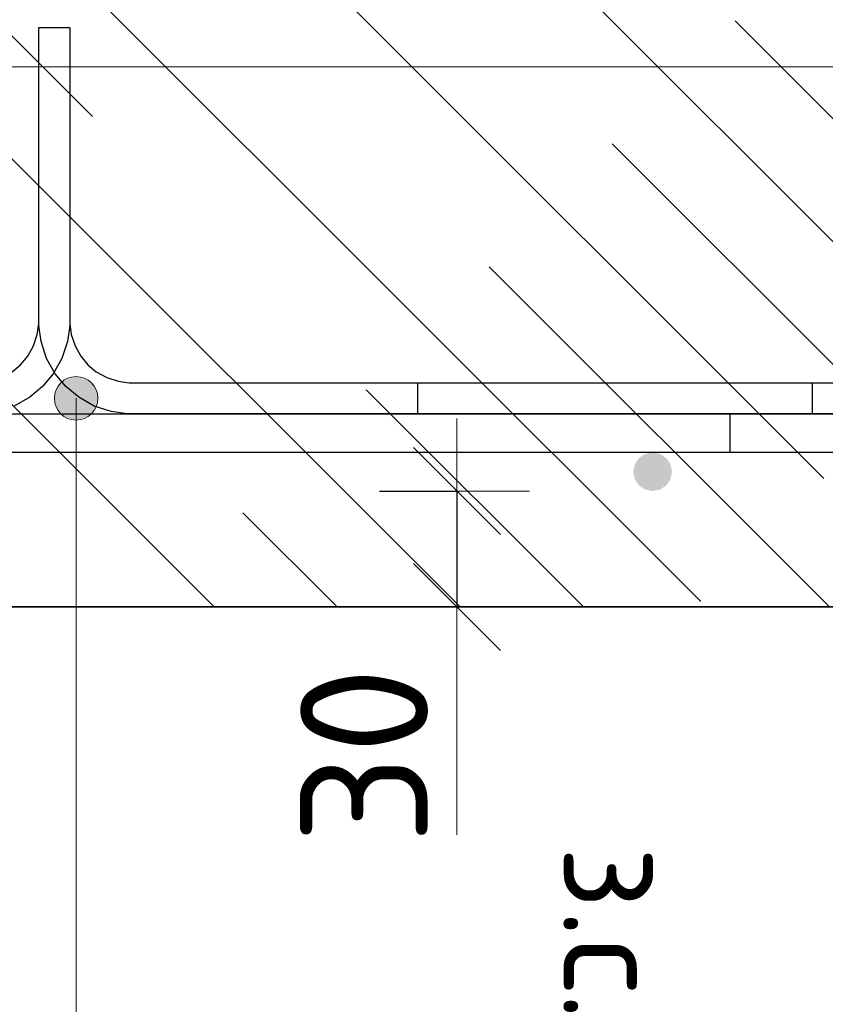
# Model space of a CAD drawing. Header units: metres. Extents: x -38 to 97, y -15 to 21.
# Tile 216 of 256: x 72.504 to 72.712, y 8.229 to 8.484. Entities that reach past the tile are written whole.
import ezdxf

# ---------------------------------------------------------------- set-up
doc = ezdxf.new("R2010")
doc.units = ezdxf.units.M
doc.header["$PDMODE"] = 65
for name, color, linetype, lineweight in [('XR$3$Арм. стержнями нижней зоны', 180, 'Continuous', 35), ('XR$3$Арм.стержн. Арматура края', 96, 'Continuous', 35), ('XR$3$Размерная линия_ общее', 7, 'Continuous', 13), ('XR$4$Арм. стержнями нижней зоны', 180, 'Continuous', 35), ('XR$4$Арм.стержн. Арматура края', 96, 'Continuous', 35), ('XR$4$Размерная линия_ общее', 7, 'Continuous', 13), ('XR$5$Арм. стержнями нижней зоны', 180, 'Continuous', 35), ('XR$5$Арм.стержн. Арматура края', 96, 'Continuous', 35), ('XR$5$Размерная линия_ общее', 7, 'Continuous', 13), ('XR$6$Текст_ примечание', 7, 'Continuous', 13)]:
    doc.layers.add(name, color=color, linetype=linetype, lineweight=lineweight)
for name, color, linetype, lineweight, true_color in [('XR$3$Арм.стержн. Фиксатор', 7, 'Continuous', 35, 0x501e0f), ('XR$4$Арм.стержн. Фиксатор', 7, 'Continuous', 35, 0x501e0f), ('XR$5$Арм.стержн. Фиксатор', 7, 'Continuous', 35, 0x501e0f)]:
    doc.layers.add(name, color=color, linetype=linetype, lineweight=lineweight, true_color=true_color)
doc.styles.add('ISOCPEUR', font='txt')
doc.dimstyles.new('DIMSTYLE_11', dxfattribs={"dimtxt": 0.033, "dimasz": 0.0375, "dimexe": 0, "dimexo": 0, "dimgap": 0.0165, "dimtad": 2, "dimdec": 0, "dimlfac": 1000, "dimrnd": 1, "dimzin": 12, "dimdsep": 46, "dimtxsty": 'ISOCPEUR', "dimblk1": 'ALL_ML_STRICH', "dimblk2": 'ALL_ML_STRICH', "dimsah": 1, "dimcen": 0, "dimclrd": 7, "dimclre": 256, "dimclrt": 7, "dimadec": 0, "dimazin": 0, "dimtfac": 1, "dimtdec": 0, "dimtix": 1, "dimtmove": 2, "dimatfit": 3, "dimfxl": 0, "dimtvp": 1.2, "dimtzin": 0, "dimlwd": 0, "dimlwe": -3, "dimarcsym": 0})
pattern_1 = [(135, (0, 0), (-0.031819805, -0.031819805), [0.4, -0.05, 0, -0.05]), (135, (-0.01591, -0.01591), (-0.031819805, -0.031819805), [0.8, -0.1, 0.1, -0.1])]

# ---------------------------------------------------------------- blocks, each defined once
blk = doc.blocks.new('ALL_ML_STRICH')
at = {"color": 0, "linetype": 'ByBlock', "lineweight": -2}
for p, q in [((0, -0.5), (0, 0.5)), ((-0.3, -0.3), (0.3, 0.3)), ((-1, 0), (0.5, 0))]:
    blk.add_line(p, q, dxfattribs=at)
blk = doc.blocks.new('*D138')
at = {"layer": 'DEFPOINTS', "color": 7, "linetype": 'Continuous', "lineweight": 13, "transparency": 33554687}
for p in [(72.5769, 8.36188), (72.61689, 8.36188), (72.5769, 8.33188)]:
    blk.add_point(p, dxfattribs=at)
at = {"layer": 'XR$3$Размерная линия_ общее', "color": 253, "linetype": 'Continuous', "lineweight": -2, "true_color": 0xa0a0a0, "transparency": 33554687}
for p, q in [((72.5969, 8.36188), (72.61689, 8.36188)), ((72.5969, 8.33188), (72.61689, 8.33188))]:
    blk.add_line(p, q, dxfattribs=at)
at = {"layer": 'XR$3$Размерная линия_ общее', "color": 7, "linetype": 'Continuous', "lineweight": -2, "transparency": 33554687}
blk.add_line((72.61689, 8.36188), (72.61689, 8.33188), dxfattribs=at)
at = {"layer": 'XR$3$Размерная линия_ общее', "color": 7, "linetype": 'Continuous', "lineweight": 13, "transparency": 33554687, "xscale": 0.0375, "yscale": 0.0375, "zscale": 0.0375}
for p, rotation in [((72.61689, 8.36188), 90), ((72.61689, 8.33188), 270)]:
    blk.add_blockref('ALL_ML_STRICH', p, dxfattribs=dict(at, rotation=rotation))
at = {"layer": 'XR$3$Размерная линия_ общее', "color": 7, "linetype": 'Continuous', "lineweight": 13, "transparency": 33554687, "insert": (72.59289, 8.29345), "char_height": 0.033, "width": 0.066, "attachment_point": 5, "rotation": 90, "style": 'ISOCPEUR'}
blk.add_mtext('\\A1;{30}', dxfattribs=at)
at = {"layer": 'XR$3$Размерная линия_ общее', "color": 7, "linetype": 'Continuous', "lineweight": 13, "transparency": 33554687, "insert": (72.67143, 8.26997), "char_height": 0.027, "width": 0.00135, "attachment_point": 1, "rotation": 270, "line_spacing_factor": 0.60241, "style": 'ISOCPEUR'}
blk.add_mtext('з.с.', dxfattribs=at)
blk = doc.blocks.new('*D305')
at = {"layer": 'DEFPOINTS', "color": 7, "linetype": 'Continuous', "lineweight": 13, "transparency": 33554687}
for p in [(72.5769, 8.36188), (72.61689, 8.36188), (72.5769, 8.33188)]:
    blk.add_point(p, dxfattribs=at)
at = {"layer": 'XR$4$Размерная линия_ общее', "color": 253, "linetype": 'Continuous', "lineweight": -2, "true_color": 0xa0a0a0, "transparency": 33554687}
for p, q in [((72.5969, 8.36188), (72.61689, 8.36188)), ((72.5969, 8.33188), (72.61689, 8.33188))]:
    blk.add_line(p, q, dxfattribs=at)
at = {"layer": 'XR$4$Размерная линия_ общее', "color": 7, "linetype": 'Continuous', "lineweight": -2, "transparency": 33554687}
blk.add_line((72.61689, 8.36188), (72.61689, 8.33188), dxfattribs=at)
at = {"layer": 'XR$4$Размерная линия_ общее', "color": 7, "linetype": 'Continuous', "lineweight": 13, "transparency": 33554687, "xscale": 0.0375, "yscale": 0.0375, "zscale": 0.0375}
for p, rotation in [((72.61689, 8.36188), 90), ((72.61689, 8.33188), 270)]:
    blk.add_blockref('ALL_ML_STRICH', p, dxfattribs=dict(at, rotation=rotation))
at = {"layer": 'XR$4$Размерная линия_ общее', "color": 7, "linetype": 'Continuous', "lineweight": 13, "transparency": 33554687, "insert": (72.59289, 8.29345), "char_height": 0.033, "width": 0.066, "attachment_point": 5, "rotation": 90, "style": 'ISOCPEUR'}
blk.add_mtext('\\A1;{30}', dxfattribs=at)
at = {"layer": 'XR$4$Размерная линия_ общее', "color": 7, "linetype": 'Continuous', "lineweight": 13, "transparency": 33554687, "insert": (72.67143, 8.26997), "char_height": 0.027, "width": 0.00135, "attachment_point": 1, "rotation": 270, "line_spacing_factor": 0.60241, "style": 'ISOCPEUR'}
blk.add_mtext('з.с.', dxfattribs=at)
blk = doc.blocks.new('*D684')
at = {"layer": 'DEFPOINTS', "color": 7, "linetype": 'Continuous', "lineweight": 13, "transparency": 33554687}
for p in [(72.5769, 8.36188), (72.61689, 8.36188), (72.5769, 8.33188)]:
    blk.add_point(p, dxfattribs=at)
at = {"layer": 'XR$5$Размерная линия_ общее', "color": 253, "linetype": 'Continuous', "lineweight": -2, "true_color": 0xa0a0a0, "transparency": 33554687}
for p, q in [((72.5969, 8.36188), (72.61689, 8.36188)), ((72.5969, 8.33188), (72.61689, 8.33188))]:
    blk.add_line(p, q, dxfattribs=at)
at = {"layer": 'XR$5$Размерная линия_ общее', "color": 7, "linetype": 'Continuous', "lineweight": -2, "transparency": 33554687}
blk.add_line((72.61689, 8.36188), (72.61689, 8.33188), dxfattribs=at)
at = {"layer": 'XR$5$Размерная линия_ общее', "color": 7, "linetype": 'Continuous', "lineweight": 13, "transparency": 33554687, "xscale": 0.0375, "yscale": 0.0375, "zscale": 0.0375}
for p, rotation in [((72.61689, 8.36188), 90), ((72.61689, 8.33188), 270)]:
    blk.add_blockref('ALL_ML_STRICH', p, dxfattribs=dict(at, rotation=rotation))
at = {"layer": 'XR$5$Размерная линия_ общее', "color": 7, "linetype": 'Continuous', "lineweight": 13, "transparency": 33554687, "insert": (72.59289, 8.29345), "char_height": 0.033, "width": 0.066, "attachment_point": 5, "rotation": 90, "style": 'ISOCPEUR'}
blk.add_mtext('\\A1;{30}', dxfattribs=at)
at = {"layer": 'XR$5$Размерная линия_ общее', "color": 7, "linetype": 'Continuous', "lineweight": 13, "transparency": 33554687, "insert": (72.67143, 8.26997), "char_height": 0.027, "width": 0.00135, "attachment_point": 1, "rotation": 270, "line_spacing_factor": 0.60241, "style": 'ISOCPEUR'}
blk.add_mtext('з.с.', dxfattribs=at)

msp = doc.modelspace()

# ---------------------------------------------------------------- hatches: boundary and pattern name
at = {"linetype": 'Continuous', "lineweight": 13, "transparency": 33554687}
h = msp.add_hatch(dxfattribs=at)
h.set_pattern_fill('__________540', scale=0.015, style=0, pattern_type=2)
h.set_pattern_definition(pattern_1)
h.paths.add_polyline_path([(72.1675, 8.53188), (72.1675, 8.33188), (72.75595, 8.33188), (72.75595, 8.53188)], flags=0)
h = msp.add_hatch(dxfattribs=at)
h.set_pattern_fill('__________540', scale=0.015, style=0, pattern_type=2)
h.set_pattern_definition(pattern_1)
h.paths.add_polyline_path([(72.1675, 8.53188), (72.1675, 8.33188), (72.75595, 8.33188), (72.75595, 8.53188)], flags=0)
h = msp.add_hatch(dxfattribs=at)
h.set_pattern_fill('__________540', scale=0.015, style=0, pattern_type=2)
h.set_pattern_definition(pattern_1)
h.paths.add_polyline_path([(72.1675, 8.53188), (72.1675, 8.33188), (72.75595, 8.33188), (72.75595, 8.53188)], flags=0)
at = {"layer": 'XR$3$Арм. стержнями нижней зоны', "linetype": 'Continuous', "lineweight": 50, "transparency": 33554687}
msp.add_hatch(color=4, dxfattribs=at).paths.add_polyline_path([(72.67251, 8.36688), (72.67212, 8.36879), (72.67104, 8.37041), (72.66942, 8.3715), (72.66751, 8.37188), (72.66559, 8.3715), (72.66397, 8.37041), (72.66289, 8.36879), (72.66251, 8.36688), (72.66289, 8.36496), (72.66397, 8.36334), (72.66559, 8.36226), (72.66751, 8.36188), (72.66942, 8.36226), (72.67104, 8.36334), (72.67212, 8.36496)])
at = {"layer": 'XR$3$Арм.стержн. Фиксатор', "linetype": 'Continuous', "lineweight": 13, "transparency": 33554687}
for points in [[(72.51357, 8.38869), (72.52325, 8.38869), (72.52122, 8.39071)], [(72.51357, 8.38869), (72.52122, 8.39071), (72.5156, 8.39071)], [(72.5156, 8.39071), (72.52122, 8.39071), (72.51841, 8.3915)], [(72.51278, 8.38588), (72.52403, 8.38588), (72.52325, 8.38869)], [(72.51278, 8.38588), (72.52325, 8.38869), (72.51357, 8.38869)], [(72.51357, 8.38306), (72.52403, 8.38588), (72.51278, 8.38588)], [(72.51357, 8.38306), (72.52325, 8.38306), (72.52403, 8.38588)], [(72.5156, 8.38104), (72.52325, 8.38306), (72.51357, 8.38306)], [(72.5156, 8.38104), (72.52122, 8.38104), (72.52325, 8.38306)], [(72.52122, 8.38104), (72.5156, 8.38104), (72.51841, 8.38025)]]:
    msp.add_hatch(color=7, dxfattribs=at).paths.add_polyline_path(points)
at = {"layer": 'XR$4$Арм. стержнями нижней зоны', "linetype": 'Continuous', "lineweight": 50, "transparency": 33554687}
msp.add_hatch(color=4, dxfattribs=at).paths.add_polyline_path([(72.67251, 8.36688), (72.67212, 8.36879), (72.67104, 8.37041), (72.66942, 8.3715), (72.66751, 8.37188), (72.66559, 8.3715), (72.66397, 8.37041), (72.66289, 8.36879), (72.66251, 8.36688), (72.66289, 8.36496), (72.66397, 8.36334), (72.66559, 8.36226), (72.66751, 8.36188), (72.66942, 8.36226), (72.67104, 8.36334), (72.67212, 8.36496)])
at = {"layer": 'XR$4$Арм.стержн. Фиксатор', "linetype": 'Continuous', "lineweight": 13, "transparency": 33554687}
for points in [[(72.51357, 8.38869), (72.52325, 8.38869), (72.52122, 8.39071)], [(72.51357, 8.38869), (72.52122, 8.39071), (72.5156, 8.39071)], [(72.5156, 8.39071), (72.52122, 8.39071), (72.51841, 8.3915)], [(72.51278, 8.38588), (72.52403, 8.38588), (72.52325, 8.38869)], [(72.51278, 8.38588), (72.52325, 8.38869), (72.51357, 8.38869)], [(72.51357, 8.38306), (72.52403, 8.38588), (72.51278, 8.38588)], [(72.51357, 8.38306), (72.52325, 8.38306), (72.52403, 8.38588)], [(72.5156, 8.38104), (72.52325, 8.38306), (72.51357, 8.38306)], [(72.5156, 8.38104), (72.52122, 8.38104), (72.52325, 8.38306)], [(72.52122, 8.38104), (72.5156, 8.38104), (72.51841, 8.38025)]]:
    msp.add_hatch(color=7, dxfattribs=at).paths.add_polyline_path(points)
at = {"layer": 'XR$5$Арм. стержнями нижней зоны', "linetype": 'Continuous', "lineweight": 50, "transparency": 33554687}
msp.add_hatch(color=4, dxfattribs=at).paths.add_polyline_path([(72.67251, 8.36688), (72.67212, 8.36879), (72.67104, 8.37041), (72.66942, 8.3715), (72.66751, 8.37188), (72.66559, 8.3715), (72.66397, 8.37041), (72.66289, 8.36879), (72.66251, 8.36688), (72.66289, 8.36496), (72.66397, 8.36334), (72.66559, 8.36226), (72.66751, 8.36188), (72.66942, 8.36226), (72.67104, 8.36334), (72.67212, 8.36496)])
at = {"layer": 'XR$5$Арм.стержн. Фиксатор', "linetype": 'Continuous', "lineweight": 13, "transparency": 33554687}
for points in [[(72.51357, 8.38869), (72.52325, 8.38869), (72.52122, 8.39071)], [(72.51357, 8.38869), (72.52122, 8.39071), (72.5156, 8.39071)], [(72.5156, 8.39071), (72.52122, 8.39071), (72.51841, 8.3915)], [(72.51278, 8.38588), (72.52403, 8.38588), (72.52325, 8.38869)], [(72.51278, 8.38588), (72.52325, 8.38869), (72.51357, 8.38869)], [(72.51357, 8.38306), (72.52403, 8.38588), (72.51278, 8.38588)], [(72.51357, 8.38306), (72.52325, 8.38306), (72.52403, 8.38588)], [(72.5156, 8.38104), (72.52325, 8.38306), (72.51357, 8.38306)], [(72.5156, 8.38104), (72.52122, 8.38104), (72.52325, 8.38306)], [(72.52122, 8.38104), (72.5156, 8.38104), (72.51841, 8.38025)]]:
    msp.add_hatch(color=7, dxfattribs=at).paths.add_polyline_path(points)

# ---------------------------------------------------------------- linework, layer by layer
at = {"color": 7, "linetype": 'Continuous', "lineweight": 35, "transparency": 33554687}
msp.add_line((72.1675, 8.33188), (72.75595, 8.33188), dxfattribs=at)
msp.add_line((72.1675, 8.33188), (72.75595, 8.33188), dxfattribs=at)
msp.add_line((72.1675, 8.33188), (72.75595, 8.33188), dxfattribs=at)
at = {"color": 7, "linetype": 'Continuous', "lineweight": 13, "transparency": 33554687}
msp.add_line((72.61689, 8.33188), (72.61689, 8.27288), dxfattribs=at)
msp.add_line((72.61689, 8.33188), (72.61689, 8.27288), dxfattribs=at)
msp.add_line((72.61689, 8.33188), (72.61689, 8.27288), dxfattribs=at)
at = {"layer": 'XR$3$Арм. стержнями нижней зоны', "color": 4, "linetype": 'Continuous', "lineweight": 25, "transparency": 33554687}
for points in [[(72.76095, 8.37188), (72.1875, 8.37188), (72.1875, 8.38188), (72.76095, 8.38188), (72.76095, 8.37188)], [(72.76095, 8.37188), (72.44251, 8.37188), (72.44251, 8.38188), (72.76095, 8.38188), (72.76095, 8.37188)]]:
    msp.add_lwpolyline(points, dxfattribs=at)
at = {"layer": 'XR$3$Арм.стержн. Арматура края', "color": 4, "linetype": 'Continuous', "lineweight": 25, "transparency": 33554687}
for points in [[(72.21676, 8.38188), (72.6875, 8.38188), (72.6875, 8.37188)], [(72.6875, 8.37188), (72.21607, 8.37188)]]:
    msp.add_lwpolyline(points, dxfattribs=at)
at = {"layer": 'XR$3$Арм.стержн. Фиксатор', "color": 7, "linetype": 'Continuous', "lineweight": 13, "transparency": 33554687}
for p, q in [((72.51841, 8.3915), (72.51841, 8.3915)), ((72.51278, 8.38588), (72.51278, 8.38588)), ((72.51841, 8.17967), (72.51841, 8.38588)), ((72.52403, 8.38588), (72.52403, 8.38588)), ((72.51841, 8.38025), (72.51841, 8.38025))]:
    msp.add_line(p, q, dxfattribs=at)
at = {"layer": 'XR$3$Арм.стержн. Фиксатор', "color": 40, "linetype": 'Continuous', "lineweight": 25, "transparency": 33554687}
for points in [[(72.50187, 8.39275), (72.50405, 8.39457), (72.50588, 8.39676), (72.50738, 8.39944), (72.50835, 8.40237), (72.50875, 8.40528), (72.50875, 8.48188), (72.51675, 8.48188), (72.51675, 8.40528), (72.51716, 8.40237), (72.51812, 8.39944), (72.51963, 8.39676), (72.52145, 8.39457), (72.52363, 8.39275), (72.52632, 8.39125), (72.52925, 8.39028), (72.53216, 8.38988), (72.70875, 8.38988), (72.70875, 8.38188)], [(72.70875, 8.38188), (72.5316, 8.38188), (72.52743, 8.38246), (72.52308, 8.38389), (72.51907, 8.38614), (72.51577, 8.3889), (72.51301, 8.3922), (72.51077, 8.3962), (72.50933, 8.40056), (72.50875, 8.40473), (72.50875, 8.48188), (72.51675, 8.48188), (72.51675, 8.40473), (72.51617, 8.40056), (72.51474, 8.3962), (72.51249, 8.3922), (72.50973, 8.3889), (72.50643, 8.38614), (72.50242, 8.38389)], [(72.75995, 8.38188), (72.60675, 8.38188), (72.60675, 8.38988), (72.75995, 8.38988), (72.75995, 8.38188)]]:
    msp.add_lwpolyline(points, dxfattribs=at)
at = {"layer": 'XR$3$Арм.стержн. Фиксатор', "color": 7, "linetype": 'Continuous', "lineweight": 13, "transparency": 33554687}
msp.add_circle((72.51841, 8.38588), 0.00563, dxfattribs=at)
at = {"layer": 'XR$4$Арм. стержнями нижней зоны', "color": 4, "linetype": 'Continuous', "lineweight": 25, "transparency": 33554687}
for points in [[(72.76095, 8.37188), (72.1875, 8.37188), (72.1875, 8.38188), (72.76095, 8.38188), (72.76095, 8.37188)], [(72.76095, 8.37188), (72.1875, 8.37188), (72.1875, 8.38188), (72.76095, 8.38188), (72.76095, 8.37188)], [(72.76095, 8.37188), (72.44251, 8.37188), (72.44251, 8.38188), (72.76095, 8.38188), (72.76095, 8.37188)]]:
    msp.add_lwpolyline(points, dxfattribs=at)
at = {"layer": 'XR$4$Арм.стержн. Арматура края', "color": 4, "linetype": 'Continuous', "lineweight": 25, "transparency": 33554687}
for points in [[(72.21676, 8.38188), (72.6875, 8.38188), (72.6875, 8.37188)], [(72.6875, 8.37188), (72.21607, 8.37188)]]:
    msp.add_lwpolyline(points, dxfattribs=at)
at = {"layer": 'XR$4$Арм.стержн. Фиксатор', "color": 7, "linetype": 'Continuous', "lineweight": 13, "transparency": 33554687}
for p, q in [((72.51841, 8.3915), (72.51841, 8.3915)), ((72.51278, 8.38588), (72.51278, 8.38588)), ((72.51841, 8.17967), (72.51841, 8.38588)), ((72.52403, 8.38588), (72.52403, 8.38588)), ((72.51841, 8.38025), (72.51841, 8.38025))]:
    msp.add_line(p, q, dxfattribs=at)
at = {"layer": 'XR$4$Арм.стержн. Фиксатор', "color": 40, "linetype": 'Continuous', "lineweight": 25, "transparency": 33554687}
for points in [[(72.50187, 8.39275), (72.50405, 8.39457), (72.50588, 8.39676), (72.50738, 8.39944), (72.50835, 8.40237), (72.50875, 8.40528), (72.50875, 8.48188), (72.51675, 8.48188), (72.51675, 8.40528), (72.51716, 8.40237), (72.51812, 8.39944), (72.51963, 8.39676), (72.52145, 8.39457), (72.52363, 8.39275), (72.52632, 8.39125), (72.52925, 8.39028), (72.53216, 8.38988), (72.70875, 8.38988), (72.70875, 8.38188)], [(72.70875, 8.38188), (72.5316, 8.38188), (72.52743, 8.38246), (72.52308, 8.38389), (72.51907, 8.38614), (72.51577, 8.3889), (72.51301, 8.3922), (72.51077, 8.3962), (72.50933, 8.40056), (72.50875, 8.40473), (72.50875, 8.48188), (72.51675, 8.48188), (72.51675, 8.40473), (72.51617, 8.40056), (72.51474, 8.3962), (72.51249, 8.3922), (72.50973, 8.3889), (72.50643, 8.38614), (72.50242, 8.38389)], [(72.75995, 8.38188), (72.60675, 8.38188), (72.60675, 8.38988), (72.75995, 8.38988), (72.75995, 8.38188)]]:
    msp.add_lwpolyline(points, dxfattribs=at)
at = {"layer": 'XR$4$Арм.стержн. Фиксатор', "color": 7, "linetype": 'Continuous', "lineweight": 13, "transparency": 33554687}
msp.add_circle((72.51841, 8.38588), 0.00563, dxfattribs=at)
at = {"layer": 'XR$5$Арм. стержнями нижней зоны', "color": 4, "linetype": 'Continuous', "lineweight": 25, "transparency": 33554687}
for points in [[(72.76095, 8.37188), (72.1875, 8.37188), (72.1875, 8.38188), (72.76095, 8.38188), (72.76095, 8.37188)], [(72.76095, 8.37188), (72.44251, 8.37188), (72.44251, 8.38188), (72.76095, 8.38188), (72.76095, 8.37188)]]:
    msp.add_lwpolyline(points, dxfattribs=at)
at = {"layer": 'XR$5$Арм.стержн. Арматура края', "color": 4, "linetype": 'Continuous', "lineweight": 25, "transparency": 33554687}
for points in [[(72.21676, 8.38188), (72.6875, 8.38188), (72.6875, 8.37188)], [(72.6875, 8.37188), (72.21607, 8.37188)]]:
    msp.add_lwpolyline(points, dxfattribs=at)
at = {"layer": 'XR$5$Арм.стержн. Фиксатор', "color": 7, "linetype": 'Continuous', "lineweight": 13, "transparency": 33554687}
for p, q in [((72.51841, 8.3915), (72.51841, 8.3915)), ((72.51278, 8.38588), (72.51278, 8.38588)), ((72.51841, 8.17967), (72.51841, 8.38588)), ((72.52403, 8.38588), (72.52403, 8.38588)), ((72.51841, 8.38025), (72.51841, 8.38025))]:
    msp.add_line(p, q, dxfattribs=at)
at = {"layer": 'XR$5$Арм.стержн. Фиксатор', "color": 40, "linetype": 'Continuous', "lineweight": 25, "transparency": 33554687}
for points in [[(72.50187, 8.39275), (72.50405, 8.39457), (72.50588, 8.39676), (72.50738, 8.39944), (72.50835, 8.40237), (72.50875, 8.40528), (72.50875, 8.48188), (72.51675, 8.48188), (72.51675, 8.40528), (72.51716, 8.40237), (72.51812, 8.39944), (72.51963, 8.39676), (72.52145, 8.39457), (72.52363, 8.39275), (72.52632, 8.39125), (72.52925, 8.39028), (72.53216, 8.38988), (72.70875, 8.38988), (72.70875, 8.38188)], [(72.70875, 8.38188), (72.5316, 8.38188), (72.52743, 8.38246), (72.52308, 8.38389), (72.51907, 8.38614), (72.51577, 8.3889), (72.51301, 8.3922), (72.51077, 8.3962), (72.50933, 8.40056), (72.50875, 8.40473), (72.50875, 8.48188), (72.51675, 8.48188), (72.51675, 8.40473), (72.51617, 8.40056), (72.51474, 8.3962), (72.51249, 8.3922), (72.50973, 8.3889), (72.50643, 8.38614), (72.50242, 8.38389)], [(72.75995, 8.38188), (72.60675, 8.38188), (72.60675, 8.38988), (72.75995, 8.38988), (72.75995, 8.38188)]]:
    msp.add_lwpolyline(points, dxfattribs=at)
at = {"layer": 'XR$5$Арм.стержн. Фиксатор', "color": 7, "linetype": 'Continuous', "lineweight": 13, "transparency": 33554687}
msp.add_circle((72.51841, 8.38588), 0.00563, dxfattribs=at)
at = {"layer": 'XR$6$Текст_ примечание', "color": 7, "linetype": 'Continuous', "lineweight": 13, "transparency": 33554687}
msp.add_line((86.41979, 8.47171), (67.91979, 8.47171), dxfattribs=at)

# ---------------------------------------------------------------- dimensions: what is measured, and where the dimension line sits
at = {"layer": 'XR$3$Размерная линия_ общее', "color": 7, "linetype": 'Continuous', "lineweight": 13, "transparency": 33554687}
dim = msp.add_linear_dim(base=(72.61689, 8.33188), p1=(72.5969, 8.36188), p2=(72.5969, 8.33188), angle=270, text='<>\\Xз.с.', dimstyle='DIMSTYLE_11', override={"dimpost": '<>', "dimclrd": 7, "dimclre": 253, "dimclrt": 7, "dimlwd": 0, "dimlwe": 65533}, dxfattribs=at)
dim.commit()
dim.dimension.update_dxf_attribs({"geometry": '*D138', "text_midpoint": (72.59289, 8.29345), "dimtype": 160})
at = {"layer": 'XR$4$Размерная линия_ общее', "color": 7, "linetype": 'Continuous', "lineweight": 13, "transparency": 33554687}
dim = msp.add_linear_dim(base=(72.61689, 8.33188), p1=(72.5969, 8.36188), p2=(72.5969, 8.33188), angle=270, text='<>\\Xз.с.', dimstyle='DIMSTYLE_11', override={"dimpost": '<>', "dimclrd": 7, "dimclre": 253, "dimclrt": 7, "dimlwd": 0, "dimlwe": 65533}, dxfattribs=at)
dim.commit()
dim.dimension.update_dxf_attribs({"geometry": '*D305', "text_midpoint": (72.59289, 8.29345), "dimtype": 160})
at = {"layer": 'XR$5$Размерная линия_ общее', "color": 7, "linetype": 'Continuous', "lineweight": 13, "transparency": 33554687}
dim = msp.add_linear_dim(base=(72.61689, 8.33188), p1=(72.5969, 8.36188), p2=(72.5969, 8.33188), angle=270, text='<>\\Xз.с.', dimstyle='DIMSTYLE_11', override={"dimpost": '<>', "dimclrd": 7, "dimclre": 253, "dimclrt": 7, "dimlwd": 0, "dimlwe": 65533}, dxfattribs=at)
dim.commit()
dim.dimension.update_dxf_attribs({"geometry": '*D684', "text_midpoint": (72.59289, 8.29345), "dimtype": 160})

doc.saveas('drawing.dxf')
